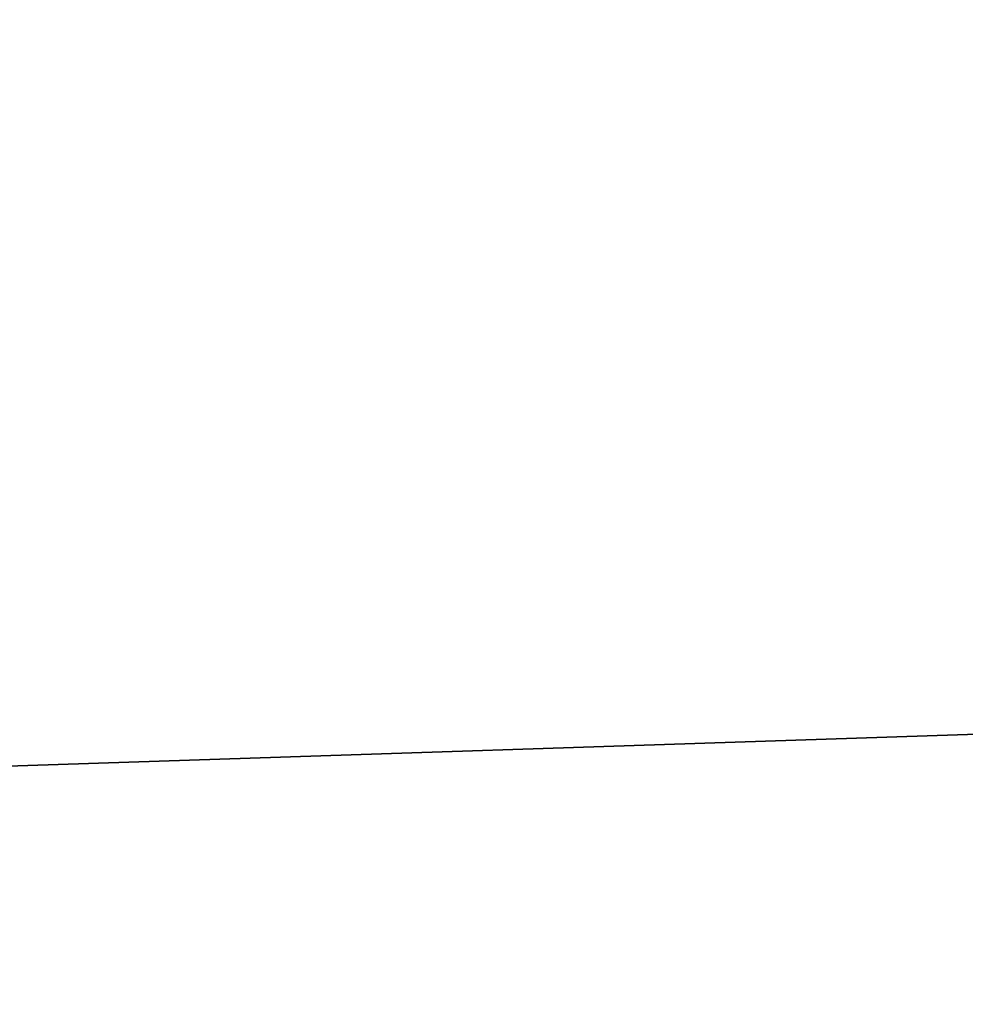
# Model space of a CAD drawing. Header units: inches. Extents: x -29.2 to 29.2, y -3.1 to 3.1.
# Tile 38 of 256: x -24.9711 to -24.8919, y -2.7145 to -2.6322. Entities that reach past the tile are written whole.
import ezdxf

# ---------------------------------------------------------------- set-up
doc = ezdxf.new("R2010")
doc.units = ezdxf.units.IN
doc.header["$MEASUREMENT"] = 0
doc.layers.add('AFURN-3-VPPT', color=4, linetype='Continuous', true_color=0x00ffff)

msp = doc.modelspace()

# ---------------------------------------------------------------- meshes
at = {"layer": 'AFURN-3-VPPT'}
mesh = msp.add_polyface(dxfattribs=at)
corners = [(-24.995193, -2.795246, 18.934035), (-24.995193, -2.795246, 18.934035), (-24.995193, -2.795246, 18.934035), (-20.33883, -2.640557, 18.934035), (-20.33883, -2.640557, 18.934035), (-20.33883, -2.640557, 18.934035), (-24.995193, -2.795246, 14.222993), (-24.995193, -2.795246, 14.222993), (-24.995193, -2.795246, 14.222993), (-20.33883, -2.640557, 14.222993), (-20.33883, -2.640557, 14.222993), (-20.33883, -2.640557, 14.222993), (-24.998507, -2.695515, 18.929543), (-24.998507, -2.695515, 18.929543), (-24.662689, -2.336619, 18.913897), (-24.662689, -2.336619, 18.913897), (-20.342144, -2.540826, 18.929543), (-20.342144, -2.540826, 18.929543), (-20.70104, -2.205008, 18.913897), (-20.70104, -2.205008, 18.913897), (-24.998507, -2.695515, 14.22638), (-24.998507, -2.695515, 14.22638), (-24.662689, -2.336619, 14.238177), (-24.662689, -2.336619, 14.238177), (-20.342144, -2.540826, 14.22638), (-20.342144, -2.540826, 14.22638), (-20.70104, -2.205008, 14.238177), (-20.70104, -2.205008, 14.238177), (-24.970583, -2.511003, 18.921283), (-24.970583, -2.511003, 18.921283), (-24.970583, -2.511003, 18.921283), (-20.382251, -2.358573, 18.921283), (-20.382251, -2.358573, 18.921283), (-20.382251, -2.358573, 18.921283), (-24.844982, -2.376746, 18.91543), (-24.844982, -2.376746, 18.91543), (-24.844982, -2.376746, 18.91543), (-20.516485, -2.232949, 18.91543), (-20.516485, -2.232949, 18.91543), (-20.516485, -2.232949, 18.91543), (-24.970579, -2.510993, 14.232609), (-24.970579, -2.510993, 14.232609), (-24.970579, -2.510993, 14.232609), (-20.382255, -2.358564, 14.232609), (-20.382255, -2.358564, 14.232609), (-20.382255, -2.358564, 14.232609), (-24.844974, -2.376742, 14.237021), (-24.844974, -2.376742, 14.237021), (-24.844974, -2.376742, 14.237021), (-20.516494, -2.232945, 14.237021), (-20.516494, -2.232945, 14.237021), (-20.516494, -2.232945, 14.237021)]
mesh.append_faces([[corners[k] for k in face] for face in [(0, 4, 16, 12), (20, 24, 9, 6), (14, 18, 27, 23), (17, 3, 10, 25), (5, 2, 7, 11), (1, 13, 21, 8), (23, 47, 34, 14), (46, 41, 28, 35), (40, 21, 13, 29), (18, 38, 49, 27), (37, 32, 43, 50), (31, 17, 25, 44), (16, 33, 30, 12), (33, 39, 36, 30), (39, 19, 15, 36), (20, 42, 45, 24), (42, 48, 51, 45), (48, 22, 26, 51)]])

doc.saveas('drawing.dxf')
